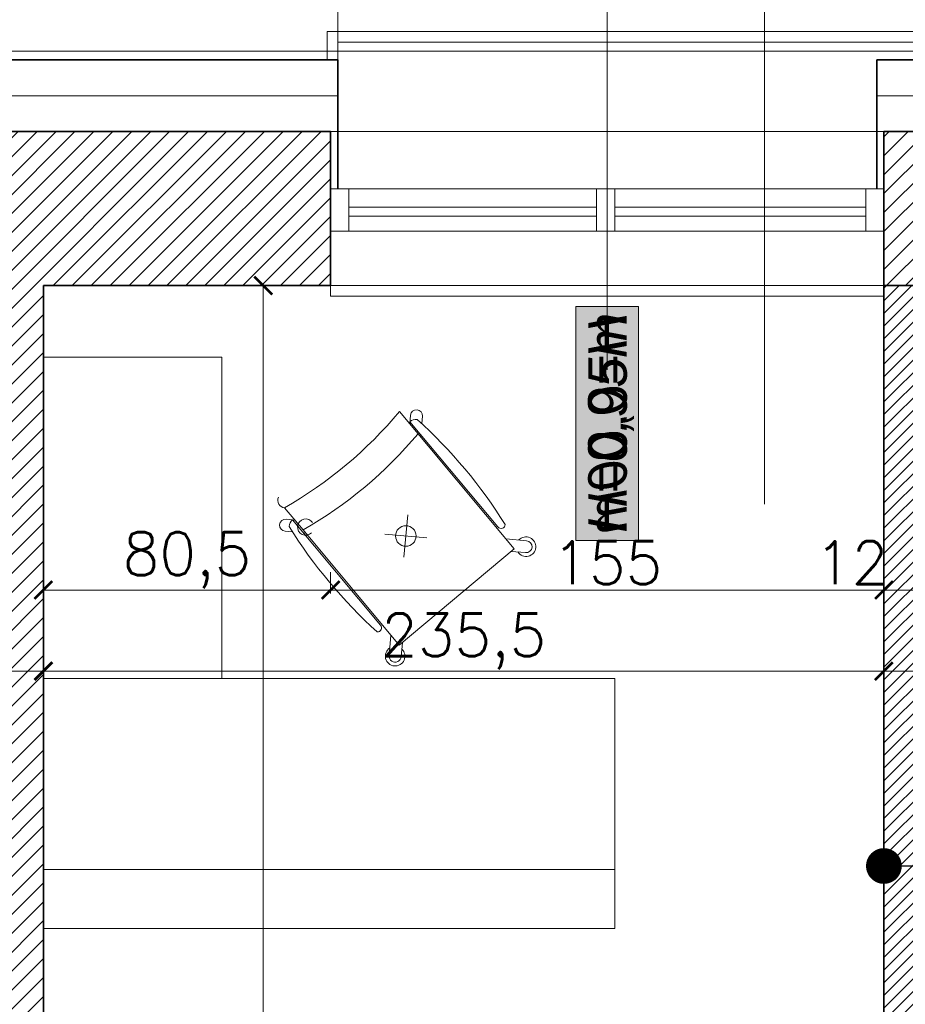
# Model space of a CAD drawing. Header units: millimetres. Extents: x -587 to 358276, y -26688 to 221215.
# Tile 207 of 256: x 11163 to 11411, y 11136 to 11412. Entities that reach past the tile are written whole.
import ezdxf
from ezdxf.lldxf.tags import DXFTag

# ---------------------------------------------------------------- set-up
doc = ezdxf.new("R2010")
doc.units = ezdxf.units.MM
doc.header["$MEASUREMENT"] = 0
for name, color, linetype, lineweight in [('A_istniejące ściany', 7, 'Continuous', 35), ('A_izolacja', 5, 'Continuous', 9), ('A_l.przerywana', 250, 'ICAD_ISO03W100', 9), ('A_linie widokowe', 5, 'Continuous', 18), ('A_opisy', 166, 'Continuous', 15), ('A_projektowane sciany', 5, 'Continuous', 35), ('A_wyposażenie', 7, 'Continuous', 9), ('l.widokowa', 140, 'Continuous', 15), ('l.wypełnien', 253, 'Continuous', 5), ('Nowe_820-G Rysunki Obrazki_Nr_pióra__1', 7, 'Continuous', 13), ('Nowe_820-G Rysunki Obrazki_Nr_pióra__23', 7, 'Continuous', 15), ('wymiarowanie', 176, 'Continuous', 9)]:
    doc.layers.add(name, color=color, linetype=linetype, lineweight=lineweight)
doc.layers.add('D-opis-elewacja', color=104, linetype='Continuous')
doc.styles.add('ARIALL', font='GOTHIC.TTF', dxfattribs={"height": 40})
doc.styles.add('styl2', font='simplex.shx')
doc.linetypes.add('BATTING', pattern='A,0.00254,-2.54,[134,ltypeshp.shx,S=2.54,R=0,X=-2.54,Y=0],-5.08,[134,ltypeshp.shx,S=2.54,R=180,X=2.54,Y=0],-2.54', length=10.16254)
tags = doc.linetypes.add('ICAD_ISO03W100', pattern=[30, 12, -18]).pattern_tags.tags
tags[6:7] = [DXFTag(74, 4), DXFTag(75, 0), DXFTag(340, '0'), DXFTag(46, 1.0), DXFTag(50, 0.0), DXFTag(44, 0.0), DXFTag(45, 0.0)]
tags[4:5] = [DXFTag(74, 4), DXFTag(75, 0), DXFTag(340, '0'), DXFTag(46, 1.0), DXFTag(50, 0.0), DXFTag(44, 0.0), DXFTag(45, 0.0)]
doc.dimstyles.new('Skala 1-50', dxfattribs={"dimtxt": 12, "dimasz": 5, "dimexe": 1, "dimexo": 1, "dimgap": 1.5, "dimtad": 1, "dimdec": 1, "dimrnd": 0.5, "dimtxsty": 'styl2', "dimblk": 'ARCHTICK', "dimcen": 5, "dimadec": 0, "dimazin": 0, "dimtfac": 1, "dimtdec": 1, "dimtmove": 1, "dimatfit": 3, "dimldrblk": 'ARCHTICK', "dimfxl": 5, "dimfxlon": 1, "dimlwd": -1, "dimlwe": -1, "dimarcsym": 0})

# ---------------------------------------------------------------- blocks, each defined once
blk = doc.blocks.new('_ArchTick')
at = {"color": 0, "linetype": 'ByBlock', "const_width": 0.15}
blk.add_lwpolyline([(-0.5, -0.5), (0.5, 0.5)], dxfattribs=at)
blk = doc.blocks.new('*D3539')
at = {"layer": 'Defpoints', "color": 0}
for p in [(11169.43, 11233.68), (11404.81, 11233.68), (11404.81, 11229.44)]:
    blk.add_point(p, dxfattribs=at)
at = {"layer": 'wymiarowanie', "color": 0}
for p, q in [((11169.43, 11232.68), (11169.43, 11228.44)), ((11404.81, 11232.68), (11404.81, 11228.44)), ((11169.43, 11229.44), (11404.81, 11229.44))]:
    blk.add_line(p, q, dxfattribs=at)
at = {"layer": 'wymiarowanie', "color": 0, "xscale": 5, "yscale": 5, "zscale": 5, "rotation": 180}
blk.add_blockref('_ArchTick', (11169.43, 11229.44), dxfattribs=at)
at = {"layer": 'wymiarowanie', "color": 0, "xscale": 5, "yscale": 5, "zscale": 5}
blk.add_blockref('_ArchTick', (11404.81, 11229.44), dxfattribs=at)
at = {"layer": 'wymiarowanie', "color": 0, "insert": (11287.12, 11237.79), "char_height": 12, "attachment_point": 5, "style": 'styl2'}
blk.add_mtext('235,5', dxfattribs=at)
blk = doc.blocks.new('*D3540')
at = {"layer": 'Defpoints', "color": 0}
for p in [(11416.81, 11249.05), (11404.81, 11233.68), (11416.81, 11229.44)]:
    blk.add_point(p, dxfattribs=at)
at = {"layer": 'wymiarowanie', "color": 0}
for p, q in [((11416.81, 11234.44), (11416.81, 11228.44)), ((11404.81, 11232.68), (11404.81, 11228.44)), ((11404.81, 11229.44), (11416.81, 11229.44)), ((11416.81, 11229.44), (11447.28, 11229.44))]:
    blk.add_line(p, q, dxfattribs=at)
at = {"layer": 'wymiarowanie', "color": 0, "xscale": 5, "yscale": 5, "zscale": 5, "rotation": 180}
blk.add_blockref('_ArchTick', (11404.81, 11229.44), dxfattribs=at)
at = {"layer": 'wymiarowanie', "color": 0, "xscale": 5, "yscale": 5, "zscale": 5}
blk.add_blockref('_ArchTick', (11416.81, 11229.44), dxfattribs=at)
at = {"layer": 'wymiarowanie', "color": 0, "insert": (11438.01, 11237.09), "char_height": 12, "attachment_point": 5, "style": 'styl2'}
blk.add_mtext('12', dxfattribs=at)
blk = doc.blocks.new('*D3549')
at = {"layer": 'Defpoints', "color": 0}
for p in [(11278.07, 11337.39), (11231, 11012.39), (11278.07, 11012.39)]:
    blk.add_point(p, dxfattribs=at)
at = {"layer": 'wymiarowanie', "color": 0}
for p, q in [((11236, 11337.39), (11230, 11337.39)), ((11231, 11337.39), (11231, 11012.39)), ((11236, 11012.39), (11230, 11012.39))]:
    blk.add_line(p, q, dxfattribs=at)
at = {"layer": 'wymiarowanie', "color": 0, "xscale": 5, "yscale": 5, "zscale": 5}
for p, rotation in [((11231, 11337.39), 90), ((11231, 11012.39), 270)]:
    blk.add_blockref('_ArchTick', p, dxfattribs=dict(at, rotation=rotation))
at = {"layer": 'wymiarowanie', "color": 0, "insert": (11223.2, 11117.94), "char_height": 12, "attachment_point": 5, "rotation": 90, "style": 'styl2'}
blk.add_mtext('325', dxfattribs=at)
blk = doc.blocks.new('*D3579')
at = {"layer": 'Defpoints', "color": 0}
for p in [(11755.87, 11514.93), (11251.87, 11405.57), (11755.87, 11405.57)]:
    blk.add_point(p, dxfattribs=at)
at = {"layer": 'wymiarowanie', "color": 0}
for p, q in [((11251.87, 11509.93), (11251.87, 11515.93)), ((11755.87, 11509.93), (11755.87, 11515.93)), ((11251.87, 11514.93), (11755.87, 11514.93))]:
    blk.add_line(p, q, dxfattribs=at)
at = {"layer": 'wymiarowanie', "color": 0, "xscale": 5, "yscale": 5, "zscale": 5, "rotation": 180}
blk.add_blockref('_ArchTick', (11251.87, 11514.93), dxfattribs=at)
at = {"layer": 'wymiarowanie', "color": 0, "xscale": 5, "yscale": 5, "zscale": 5}
blk.add_blockref('_ArchTick', (11755.87, 11514.93), dxfattribs=at)
at = {"layer": 'wymiarowanie', "color": 0, "insert": (11503.87, 11522.73), "char_height": 12, "attachment_point": 5, "style": 'styl2'}
blk.add_mtext('504', dxfattribs=at)
blk = doc.blocks.new('*D3616')
at = {"layer": 'Defpoints', "color": 0}
for p in [(11251.87, 11678.32), (11251.87, 11400.57), (11126.25, 11380.57)]:
    blk.add_point(p, dxfattribs=at)
at = {"layer": 'wymiarowanie', "color": 0}
for p, q in [((11126.25, 11673.32), (11126.25, 11679.32)), ((11126.25, 11678.32), (11251.87, 11678.32)), ((11251.87, 11673.32), (11251.87, 11679.32))]:
    blk.add_line(p, q, dxfattribs=at)
at = {"layer": 'wymiarowanie', "color": 0, "xscale": 5, "yscale": 5, "zscale": 5, "rotation": 180}
blk.add_blockref('_ArchTick', (11126.25, 11678.32), dxfattribs=at)
at = {"layer": 'wymiarowanie', "color": 0, "xscale": 5, "yscale": 5, "zscale": 5}
blk.add_blockref('_ArchTick', (11251.87, 11678.32), dxfattribs=at)
at = {"layer": 'wymiarowanie', "color": 0, "insert": (11189.06, 11686.67), "char_height": 12, "attachment_point": 5, "style": 'styl2'}
blk.add_mtext('125,5', dxfattribs=at)
blk = doc.blocks.new('*D3617')
at = {"layer": 'Defpoints', "color": 0}
for p in [(11402.81, 11678.32), (11251.87, 11400.57), (11402.81, 11400.57)]:
    blk.add_point(p, dxfattribs=at)
at = {"layer": 'wymiarowanie', "color": 0}
for p, q in [((11251.87, 11673.32), (11251.87, 11679.32)), ((11251.87, 11678.32), (11402.81, 11678.32)), ((11402.81, 11673.32), (11402.81, 11679.32))]:
    blk.add_line(p, q, dxfattribs=at)
at = {"layer": 'wymiarowanie', "color": 0, "xscale": 5, "yscale": 5, "zscale": 5, "rotation": 180}
blk.add_blockref('_ArchTick', (11251.87, 11678.32), dxfattribs=at)
at = {"layer": 'wymiarowanie', "color": 0, "xscale": 5, "yscale": 5, "zscale": 5}
blk.add_blockref('_ArchTick', (11402.81, 11678.32), dxfattribs=at)
at = {"layer": 'wymiarowanie', "color": 0, "insert": (11327.34, 11685.97), "char_height": 12, "attachment_point": 5, "style": 'styl2'}
blk.add_mtext('151', dxfattribs=at)
blk = doc.blocks.new('*D3618')
at = {"layer": 'Defpoints', "color": 0}
for p in [(11604.93, 11678.32), (11402.81, 11400.57), (11604.93, 11400.57)]:
    blk.add_point(p, dxfattribs=at)
at = {"layer": 'wymiarowanie', "color": 0}
for p, q in [((11402.81, 11673.32), (11402.81, 11679.32)), ((11402.81, 11678.32), (11604.93, 11678.32)), ((11604.93, 11673.32), (11604.93, 11679.32))]:
    blk.add_line(p, q, dxfattribs=at)
at = {"layer": 'wymiarowanie', "color": 0, "xscale": 5, "yscale": 5, "zscale": 5, "rotation": 180}
blk.add_blockref('_ArchTick', (11402.81, 11678.32), dxfattribs=at)
at = {"layer": 'wymiarowanie', "color": 0, "xscale": 5, "yscale": 5, "zscale": 5}
blk.add_blockref('_ArchTick', (11604.93, 11678.32), dxfattribs=at)
at = {"layer": 'wymiarowanie', "color": 0, "insert": (11503.87, 11686.12), "char_height": 12, "attachment_point": 5, "style": 'styl2'}
blk.add_mtext('202', dxfattribs=at)
blk = doc.blocks.new('*D3983')
at = {"layer": 'Defpoints', "color": 0}
for p in [(11169.43, 11337.39), (11249.87, 11337.39), (11249.87, 11252.16)]:
    blk.add_point(p, dxfattribs=at)
at = {"layer": 'wymiarowanie', "color": 0}
for p, q in [((11169.43, 11257.16), (11169.43, 11251.16)), ((11249.87, 11257.16), (11249.87, 11251.16)), ((11169.43, 11252.16), (11249.87, 11252.16))]:
    blk.add_line(p, q, dxfattribs=at)
at = {"layer": 'wymiarowanie', "color": 0, "xscale": 5, "yscale": 5, "zscale": 5, "rotation": 180}
blk.add_blockref('_ArchTick', (11169.43, 11252.16), dxfattribs=at)
at = {"layer": 'wymiarowanie', "color": 0, "xscale": 5, "yscale": 5, "zscale": 5}
blk.add_blockref('_ArchTick', (11249.87, 11252.16), dxfattribs=at)
at = {"layer": 'wymiarowanie', "color": 0, "insert": (11209.65, 11260.51), "char_height": 12, "attachment_point": 5, "style": 'styl2'}
blk.add_mtext('80,5', dxfattribs=at)
blk = doc.blocks.new('*D3984')
at = {"layer": 'Defpoints', "color": 0}
for p in [(11249.87, 11337.39), (11404.81, 11270.89), (11404.81, 11252.16)]:
    blk.add_point(p, dxfattribs=at)
at = {"layer": 'wymiarowanie', "color": 0}
for p, q in [((11249.87, 11257.16), (11249.87, 11251.16)), ((11404.81, 11257.16), (11404.81, 11251.16)), ((11249.87, 11252.16), (11404.81, 11252.16))]:
    blk.add_line(p, q, dxfattribs=at)
at = {"layer": 'wymiarowanie', "color": 0, "xscale": 5, "yscale": 5, "zscale": 5, "rotation": 180}
blk.add_blockref('_ArchTick', (11249.87, 11252.16), dxfattribs=at)
at = {"layer": 'wymiarowanie', "color": 0, "xscale": 5, "yscale": 5, "zscale": 5}
blk.add_blockref('_ArchTick', (11404.81, 11252.16), dxfattribs=at)
at = {"layer": 'wymiarowanie', "color": 0, "insert": (11327.34, 11259.81), "char_height": 12, "attachment_point": 5, "style": 'styl2'}
blk.add_mtext('155', dxfattribs=at)
blk = doc.blocks.new('*D3985')
at = {"layer": 'Defpoints', "color": 0}
for p in [(11404.81, 11270.89), (11416.81, 11272.34), (11416.81, 11252.16)]:
    blk.add_point(p, dxfattribs=at)
at = {"layer": 'wymiarowanie', "color": 0}
for p, q in [((11404.81, 11257.16), (11404.81, 11251.16)), ((11416.81, 11257.16), (11416.81, 11251.16)), ((11404.81, 11252.16), (11416.81, 11252.16))]:
    blk.add_line(p, q, dxfattribs=at)
at = {"layer": 'wymiarowanie', "color": 0, "xscale": 5, "yscale": 5, "zscale": 5, "rotation": 180}
blk.add_blockref('_ArchTick', (11404.81, 11252.16), dxfattribs=at)
at = {"layer": 'wymiarowanie', "color": 0, "xscale": 5, "yscale": 5, "zscale": 5}
blk.add_blockref('_ArchTick', (11416.81, 11252.16), dxfattribs=at)
at = {"layer": 'wymiarowanie', "color": 0, "insert": (11395.77, 11259.81), "char_height": 12, "attachment_point": 5, "style": 'styl2'}
blk.add_mtext('12', dxfattribs=at)
blk = doc.blocks.new('*D4006')
at = {"layer": 'Defpoints', "color": 0}
for p in [(11126.25, 11246.64), (11169.43, 11246.64), (11126.25, 11229.44)]:
    blk.add_point(p, dxfattribs=at)
at = {"layer": 'wymiarowanie', "color": 0}
for p, q in [((11126.25, 11234.44), (11126.25, 11228.44)), ((11169.43, 11234.44), (11169.43, 11228.44)), ((11169.43, 11229.44), (11126.25, 11229.44))]:
    blk.add_line(p, q, dxfattribs=at)
at = {"layer": 'wymiarowanie', "color": 0, "xscale": 5, "yscale": 5, "zscale": 5, "rotation": 180}
blk.add_blockref('_ArchTick', (11126.25, 11229.44), dxfattribs=at)
at = {"layer": 'wymiarowanie', "color": 0, "xscale": 5, "yscale": 5, "zscale": 5}
blk.add_blockref('_ArchTick', (11169.43, 11229.44), dxfattribs=at)
at = {"layer": 'wymiarowanie', "color": 0, "insert": (11147.84, 11237.24), "char_height": 12, "attachment_point": 5, "style": 'styl2'}
blk.add_mtext('43', dxfattribs=at)
blk = doc.blocks.new('_Dot')
at = {"color": 0, "linetype": 'ByBlock', "lineweight": -2}
blk.add_line((-0.5, 0), (-1, 0), dxfattribs=at)
at = {"color": 0, "linetype": 'ByBlock', "const_width": 0.5}
blk.add_lwpolyline([(-0.25, 0, 1), (0.25, 0, 1)], format="xyb", close=True, dxfattribs=at)

msp = doc.modelspace()

# ---------------------------------------------------------------- hatches: boundary and pattern name
at = {"layer": 'A_opisy', "ltscale": 0.3, "true_color": 0xffffff}
msp.add_hatch(color=7, dxfattribs=at).paths.add_polyline_path([(11318.57, 11331.51), (11318.57, 11266.05), (11336.1, 11266.05), (11336.1, 11331.51)])
msp.add_hatch(color=7, dxfattribs=at).paths.add_polyline_path([(11318.57, 11331.51), (11318.57, 11266.05), (11336.1, 11266.05), (11336.1, 11331.51)])
msp.add_hatch(color=7, dxfattribs=at).paths.add_polyline_path([(11318.57, 11331.51), (11318.57, 11266.05), (11336.1, 11266.05), (11336.1, 11331.51)])
msp.add_hatch(color=7, dxfattribs=at).paths.add_polyline_path([(11318.57, 11331.51), (11318.57, 11266.05), (11336.1, 11266.05), (11336.1, 11331.51)])
at = {"layer": 'l.wypełnien'}
h = msp.add_hatch(dxfattribs=at)
h.set_pattern_fill('ANSI31', color=256, scale=30, style=0)
h.set_pattern_definition([(45, (0, 6.0705), (-2.6516504, 2.6516504), [])])
h.paths.add_polyline_path([(11009.41, 10814.15), (11009.41, 10798.06), (11103.57, 10798.06), (11103.57, 10822.61), (11178.57, 10822.61), (11178.57, 10798.06), (11191.45, 10798.06), (11191.45, 10840.39), (11169.43, 10840.39), (11169.43, 11140.39), (11169.43, 11337.39), (11249.87, 11337.39), (11249.87, 11352.63), (11249.87, 11364.48), (11249.87, 11380.57), (11169.43, 11380.57), (11126.25, 11380.57), (11126.25, 11140.39), (11126.25, 10840.39), (11009.41, 10840.39), (11009.41, 10826)])
h.paths.add_polyline_path([(11404.81, 11380.57), (11404.81, 11337.39), (11602.93, 11337.39), (11602.93, 11380.57)])
h.paths.add_polyline_path([(10316.23, 10798.06), (10406.43, 10798.06), (10425.43, 10798.06), (10444.43, 10798.06), (10463.43, 10798.06), (10488.71, 10798.06), (10488.71, 10814.15), (10488.71, 10826), (10488.71, 10840.39), (10316.23, 10840.39)])
h.paths.add_polyline_path([(10717.86, 10798.06), (10854.47, 10798.06), (10854.47, 10840.39), (10717.86, 10840.39)])
h.paths.add_polyline_path([(10643.65, 10840.39), (10643.65, 10826), (10643.65, 10814.15), (10643.65, 10798.06), (10717.86, 10798.06), (10717.86, 10840.39)])
h.paths.add_polyline_path([(11757.87, 11380.57), (11757.87, 11337.39), (11799.42, 11337.39), (11799.42, 11380.57)])
h.paths.add_polyline_path([(10280.43, 10840.39), (10280.43, 10798.06), (10316.23, 10798.06), (10316.23, 10840.39)])
h = msp.add_hatch(dxfattribs=at)
h.set_pattern_fill('ANSI31', color=5, scale=20, style=0)
h.set_pattern_definition([(45, (0, 6.0705), (-1.76776695, 1.76776695), [])])
h.paths.add_polyline_path([(11528.81, 11012.39), (11528.81, 11000.39), (11590.93, 11000.39), (11590.93, 10990.39), (11602.93, 10990.39), (11602.93, 11000.39), (11616.93, 11000.39), (11616.93, 11012.39), (11602.93, 11012.39), (11602.93, 11120.39), (11839.15, 11120.39), (11839.15, 11132.39), (11590.93, 11132.39), (11590.93, 11012.39)])
h.paths.add_polyline_path([(11391.26, 11000.39), (11391.26, 11012.39), (11404.81, 11012.39), (11404.81, 11337.39), (11416.81, 11337.39), (11416.81, 11012.39), (11426.81, 11012.39), (11426.81, 11000.39)])
h.paths.add_polyline_path([(11708.93, 11000.39), (11708.93, 11012.39), (11839.15, 11012.39), (11839.15, 11000.39), (11734.93, 11000.39), (11734.93, 10990.39), (11722.93, 10990.39), (11722.93, 11000.39)])
h.paths.add_polyline_path([(11289.26, 11000.39), (11289.26, 11012.39), (11169.43, 11012.39), (11169.43, 11000.39)])
h.paths.add_polyline_path([(11734.93, 10840.39), (11734.93, 10898.39), (11722.93, 10898.39), (11722.93, 10840.39)])
h.paths.add_polyline_path([(11602.93, 10840.39), (11602.93, 10888.39), (11590.93, 10888.39), (11590.93, 10840.39)])

# ---------------------------------------------------------------- linework, layer by layer
at = {"layer": 'A_istniejące ściany', "color": 7}
for points in [[(11169.43, 11380.57), (11126.25, 11380.57)], [(11249.87, 11380.57), (11169.43, 11380.57)], [(11249.87, 11337.39), (11249.87, 11380.57)], [(11249.87, 11364.48), (11249.87, 11380.57)], [(11602.93, 11380.57), (11404.81, 11380.57)], [(11404.81, 11380.57), (11404.81, 11337.39)], [(11404.81, 11364.48), (11404.81, 11380.57)], [(11249.87, 11337.39), (11249.87, 11352.63)], [(11404.81, 11337.39), (11404.81, 11352.63)], [(11169.43, 11337.39), (11249.87, 11337.39)], [(11169.43, 11337.39), (11169.43, 11140.39)], [(11249.87, 11337.39), (11169.43, 11337.39)], [(11169.43, 11140.39), (11169.43, 11337.39)], [(11602.93, 11337.39), (11404.81, 11337.39)], [(11169.43, 10840.39), (11169.43, 11140.39)], [(11169.43, 11140.39), (11169.43, 10840.39)]]:
    msp.add_lwpolyline(points, dxfattribs=at)
at = {"layer": 'A_istniejące ściany', "color": 5}
for points in [[(11249.87, 11364.48), (11249.87, 11352.63)], [(11404.81, 11352.63), (11404.81, 11364.48)]]:
    msp.add_lwpolyline(points, dxfattribs=at)
at = {"layer": 'A_izolacja', "lineweight": 35}
for p, q in [((11251.87, 11364.48), (11251.87, 11400.57)), ((11402.81, 11364.48), (11402.81, 11400.57))]:
    msp.add_line(p, q, dxfattribs=at)
for points in [[(11251.87, 11400.57), (11106.25, 11400.57), (11106.25, 11140.39)], [(11604.93, 11400.57), (11402.81, 11400.57)]]:
    msp.add_lwpolyline(points, dxfattribs=at)
at = {"layer": 'A_izolacja', "linetype": 'BATTING'}
for points in [[(11251.87, 11390.57), (11116.25, 11390.57), (11116.25, 11140.39)], [(11602.93, 11390.57), (11402.81, 11390.57)]]:
    msp.add_lwpolyline(points, dxfattribs=at)
at = {"layer": 'A_l.przerywana', "color": 5, "ltscale": 0.3}
msp.add_lwpolyline([(11251.87, 11400.57), (11251.87, 11405.57), (11755.87, 11405.57), (11755.87, 11400.57)], dxfattribs=at)
at = {"layer": 'A_l.przerywana', "color": 7, "ltscale": 0.3}
for points in [[(11249.87, 11380.57), (11404.81, 11380.57)], [(11404.81, 11337.39), (11249.87, 11337.39)]]:
    msp.add_lwpolyline(points, dxfattribs=at)
at = {"layer": 'A_linie widokowe', "color": 5, "ltscale": 0.3}
msp.add_lwpolyline([(11248.87, 11400.57), (11248.87, 11408.57), (11758.87, 11408.57), (11758.87, 11400.57)], dxfattribs=at)
at = {"layer": 'A_opisy'}
msp.add_line((11327.34, 11447.3), (11327.34, 11313.83), dxfattribs=at)
at = {"layer": 'A_opisy', "ltscale": 0.3}
msp.add_lwpolyline([(11318.57, 11331.51), (11318.57, 11266.05), (11336.1, 11266.05), (11336.1, 11331.51)], close=True, dxfattribs=at)
msp.add_lwpolyline([(11318.57, 11331.51), (11318.57, 11266.05), (11336.1, 11266.05), (11336.1, 11331.51)], close=True, dxfattribs=at)
msp.add_lwpolyline([(11318.57, 11331.51), (11318.57, 11266.05), (11336.1, 11266.05), (11336.1, 11331.51)], close=True, dxfattribs=at)
msp.add_lwpolyline([(11318.57, 11331.51), (11318.57, 11266.05), (11336.1, 11266.05), (11336.1, 11331.51)], close=True, dxfattribs=at)
at = {"layer": 'A_projektowane sciany', "color": 5}
msp.add_line((11404.81, 11337.39), (11404.81, 11012.39), dxfattribs=at)
at = {"layer": 'A_wyposażenie', "color": 7}
for p, q in [((11272.25, 11301.11), (11272.04, 11298.7)), ((11275.6, 11300.81), (11275.41, 11298.74)), ((11275.14, 11295.62), (11275.09, 11295.05)), ((11271.46, 11273.21), (11270.41, 11261.38)), ((11239.82, 11271.75), (11237.42, 11271.96)), ((11239.18, 11268.43), (11237.12, 11268.61)), ((11242.87, 11268.1), (11242.3, 11268.15)), ((11276.85, 11266.77), (11265.01, 11267.82)), ((11304.74, 11265.97), (11298.99, 11266.49)), ((11304.45, 11262.63), (11300.45, 11262.98)), ((11266.78, 11239.53), (11266.27, 11233.78)), ((11269.97, 11237.48), (11269.61, 11233.48))]:
    msp.add_line(p, q, dxfattribs=at)
at = {"layer": 'A_wyposażenie'}
msp.add_lwpolyline([(11169.43, 11157.39), (11329.43, 11157.39), (11329.43, 11227.39), (11219.43, 11227.39), (11219.43, 11317.39), (11169.43, 11317.39), (11169.43, 11157.39)], dxfattribs=at)
at = {"layer": 'A_wyposażenie', "color": 7}
for points in [[(11269.15, 11302.14), (11301.31, 11263.71), (11269.1, 11236.75)], [(11269.1, 11236.75), (11242.15, 11268.97), (11236.94, 11275.19)]]:
    msp.add_lwpolyline(points, dxfattribs=at)
for points in [[(11272.07, 11299.29), (11296.72, 11269.83, 0.662165), (11298.78, 11270.46, 0.069157), (11274.12, 11299.93, 0.190138), (11272.07, 11299.29, 1.374705)], [(11239.24, 11271.82), (11263.88, 11242.36, -0.662165), (11262.9, 11240.44, -0.069157), (11238.24, 11269.92, -0.190138), (11239.24, 11271.82, -1.374705)]]:
    msp.add_lwpolyline(points, format="xyb", dxfattribs=at)
at = {"layer": 'A_wyposażenie'}
for points in [[(11169.43, 11157.39), (11169.43, 11227.39), (11329.43, 11227.39), (11329.43, 11157.39)], [(11329.43, 11173.91), (11169.43, 11173.91), (11169.43, 11157.39), (11329.43, 11157.39)]]:
    msp.add_lwpolyline(points, close=True, dxfattribs=at)
at = {"layer": 'A_wyposażenie', "color": 7}
msp.add_circle((11270.93, 11267.29), 2.88, dxfattribs=at)
for centre, radius, start, end in [((11178.94, 11377.23), 117.37, 299.6128, 320.2262), ((11273.92, 11300.96), 1.68, 354.9195, 174.9195), ((11184.15, 11371.01), 117.37, 299.6128, 320.2262), ((11237.16, 11277.28), 2.1, 155.4616, 264.0619), ((11237.27, 11270.29), 1.68, 84.9195, 264.9195), ((11242.88, 11269.79), 2.28, 32.7729, 315.5612), ((11304.6, 11264.3), 2.74, 212.7729, 137.0661), ((11304.6, 11264.3), 1.68, 264.9195, 84.9195), ((11267.94, 11233.63), 2.74, 122.7729, 47.0661), ((11267.94, 11233.63), 1.68, 174.9195, 354.9195)]:
    msp.add_arc(centre, radius, start, end, dxfattribs=at)
at = {"layer": 'l.widokowa', "color": 5}
msp.add_lwpolyline([(9946.69, 11397.27), (8864.69, 11397.27), (8864.69, 9723.15), (11904.83, 9723.15), (11904.83, 11403.07), (11103.75, 11403.07), (11103.75, 10862.39)], dxfattribs=at)
at = {"layer": 'l.widokowa', "color": 7}
msp.add_lwpolyline([(11249.87, 11337.39), (11249.87, 11334.39), (11404.81, 11334.39)], dxfattribs=at)
at = {"layer": 'Nowe_820-G Rysunki Obrazki_Nr_pióra__1', "color": 5, "linetype": 'Continuous', "lineweight": 13}
for points in [[(11254.95, 11364.48), (11324.37, 11364.48)], [(11329.45, 11364.48), (11399.73, 11364.48)], [(11324.37, 11352.63), (11254.95, 11352.63)], [(11399.73, 11352.63), (11329.45, 11352.63)]]:
    msp.add_lwpolyline(points, dxfattribs=at)
at = {"layer": 'Nowe_820-G Rysunki Obrazki_Nr_pióra__23', "color": 5, "linetype": 'Continuous', "lineweight": 15}
for points in [[(11254.95, 11364.48), (11249.87, 11364.48)], [(11254.95, 11352.63), (11254.95, 11364.48)], [(11329.45, 11364.48), (11324.37, 11364.48)], [(11324.37, 11364.48), (11324.37, 11352.63)], [(11329.45, 11352.63), (11329.45, 11364.48)], [(11404.81, 11364.48), (11399.73, 11364.48)], [(11399.73, 11364.48), (11399.73, 11352.63)], [(11324.37, 11359.4), (11254.95, 11359.4)], [(11254.95, 11359.4), (11254.95, 11356.86)], [(11324.37, 11356.86), (11324.37, 11359.4)], [(11399.73, 11359.4), (11329.45, 11359.4)], [(11329.45, 11359.4), (11329.45, 11356.86)], [(11399.73, 11356.86), (11399.73, 11359.4)], [(11254.95, 11356.86), (11324.37, 11356.86)], [(11329.45, 11356.86), (11399.73, 11356.86)], [(11249.87, 11352.63), (11254.95, 11352.63)], [(11324.37, 11352.63), (11329.45, 11352.63)], [(11399.73, 11352.63), (11404.81, 11352.63)]]:
    msp.add_lwpolyline(points, dxfattribs=at)
at = {"layer": 'Nowe_820-G Rysunki Obrazki_Nr_pióra__23', "color": 7, "linetype": 'Continuous', "lineweight": 15}
msp.add_lwpolyline([(11404.81, 11337.39), (11602.93, 11337.39)], dxfattribs=at)
at = {"layer": 'wymiarowanie', "linetype": 'ICAD_ISO03W100', "ltscale": 0.2}
msp.add_line((11251.87, 11673.32), (11251.87, 11400.57), dxfattribs=at)
at = {"layer": 'wymiarowanie', "color": 7}
msp.add_line((11371.38, 11499.54), (11371.38, 11276.16), dxfattribs=at)

# ---------------------------------------------------------------- block references
at = {"layer": 'D-opis-elewacja', "color": 5, "xscale": -10, "yscale": 10, "zscale": 10}
msp.add_blockref('_Dot', (11404.81, 11174.89), dxfattribs=at)

# ---------------------------------------------------------------- texts
at = {"layer": 'A_opisy', "ltscale": 0.3, "insert": (11322.02, 11268.17), "char_height": 10.8, "width": 109.7533, "attachment_point": 1, "rotation": 90, "style": 'ARIALL'}
msp.add_mtext('{\\fArial|b0|i1|c238|p34;H=0,95m}', dxfattribs=at)
at = {"layer": 'A_opisy', "ltscale": 0.3, "extrusion": (0, 0, -1), "insert": (11322.02, 11329.39), "char_height": 10.8, "width": 109.7533, "attachment_point": 1, "text_direction": (0, -1, 0), "style": 'ARIALL'}
msp.add_mtext('{\\fArial|b0|i1|c238|p34;H=0,00m}', dxfattribs=at)

# ---------------------------------------------------------------- dimensions: what is measured, and where the dimension line sits
at = {"layer": 'wymiarowanie'}
for base, p1, p2, picture, middle in [((11251.87, 11678.32), (11126.25, 11380.57), (11251.87, 11400.57), '*D3616', (11189.06, 11686.67)), ((11402.81, 11678.32), (11251.87, 11400.57), (11402.81, 11400.57), '*D3617', (11327.34, 11685.97)), ((11604.93, 11678.32), (11402.81, 11400.57), (11604.93, 11400.57), '*D3618', (11503.87, 11686.12)), ((11249.87, 11252.16), (11169.43, 11337.39), (11249.87, 11337.39), '*D3983', (11209.65, 11260.51)), ((11404.81, 11252.16), (11249.87, 11337.39), (11404.81, 11270.89), '*D3984', (11327.34, 11259.81)), ((11126.25, 11229.44), (11169.43, 11246.64), (11126.25, 11246.64), '*D4006', (11147.84, 11237.24)), ((11404.81, 11229.44), (11169.43, 11233.68), (11404.81, 11233.68), '*D3539', (11287.12, 11237.79))]:
    dim = msp.add_linear_dim(base=base, p1=p1, p2=p2, dimstyle='Skala 1-50', dxfattribs=at)
    dim.commit()
    dim.dimension.update_dxf_attribs({"geometry": picture, "text_midpoint": middle})
at = {"layer": 'wymiarowanie', "color": 5}
dim = msp.add_linear_dim(base=(11755.87, 11514.93), p1=(11251.87, 11405.57), p2=(11755.87, 11405.57), dimstyle='Skala 1-50', dxfattribs=at)
dim.commit()
dim.dimension.update_dxf_attribs({"geometry": '*D3579', "text_midpoint": (11503.87, 11522.73)})
at = {"layer": 'wymiarowanie'}
dim = msp.add_linear_dim(base=(11231, 11012.39), p1=(11278.07, 11337.39), p2=(11278.07, 11012.39), angle=90, dimstyle='Skala 1-50', dxfattribs=at)
dim.commit()
dim.dimension.update_dxf_attribs({"geometry": '*D3549', "text_midpoint": (11231, 11117.94), "dimtype": 160})
for base, p1, p2, picture, middle in [((11416.81, 11252.16), (11404.81, 11270.89), (11416.81, 11272.34), '*D3985', (11395.77, 11252.16)), ((11416.81, 11229.44), (11404.81, 11233.68), (11416.81, 11249.05), '*D3540', (11438.01, 11229.44))]:
    dim = msp.add_linear_dim(base=base, p1=p1, p2=p2, dimstyle='Skala 1-50', dxfattribs=at)
    dim.commit()
    dim.dimension.update_dxf_attribs({"geometry": picture, "text_midpoint": middle, "dimtype": 160})

doc.saveas('drawing.dxf')
